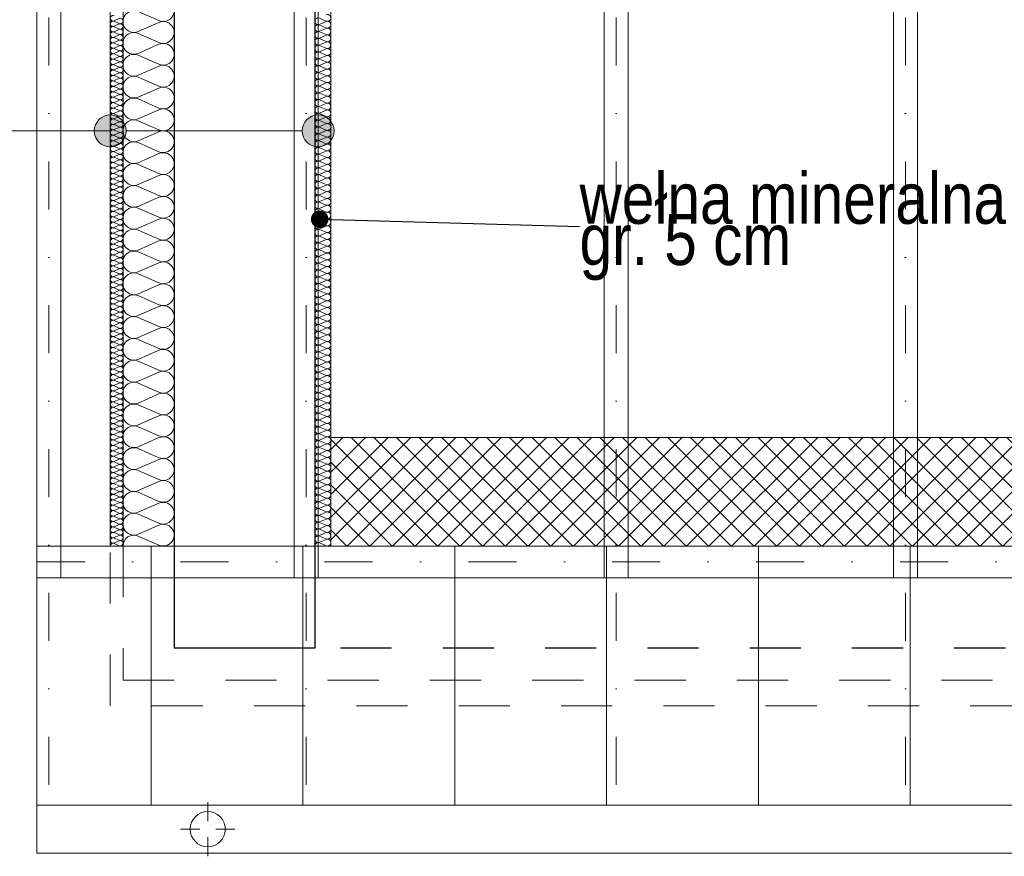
# Model space of a CAD drawing. Extents: x -558982 to 5119495, y -5290134 to 97908.
# Tile 249 of 256: x -430768 to -427688, y 76424 to 79042. Entities that reach past the tile are written whole.
import ezdxf

# ---------------------------------------------------------------- set-up
doc = ezdxf.new("R2010")
doc.units = 0
doc.header["$MEASUREMENT"] = 0
for name, pattern in [('Dot & Dashed', [450, 150, -150, 0, -150]), ('Hidden Line', [50, 25, -25]), ('Przerywana', [320, 160, -160])]:
    doc.linetypes.add(name, pattern=pattern)
doc.layers.get('0').update_dxf_attribs({"color": 252})
for name, color, linetype, lineweight in [('Arch dachowki_Nr_Pióra__81', 252, 'Continuous', 9), ('Arch ocieplenie_Nr_Pióra__9', 252, 'Continuous', 13), ('Arch opisy_Nr_Pióra__21', 252, 'Continuous', 9), ('Arch wykończenie_Nr_Pióra__3', 252, 'Continuous', 18), ('arch wypelnienia_Nr_Pióra__2', 252, 'Continuous', 13), ('INWENT DACH_Nr_Pióra__21', 252, 'Continuous', 9), ('Inwent Izolacje_Nr_Pióra__2', 252, 'Continuous', 13), ('Inwent Izolacje_Nr_Pióra__44', 252, 'Continuous', 13), ('INWENT KONST. DREWNIANA_Nr_Pióra__2', 252, 'Continuous', 13), ('INWENT KONST. DREWNIANA_Nr_Pióra__21', 252, 'Continuous', 9), ('INWENT RURY SPUSTOWE_Nr_Pióra__21', 252, 'Continuous', 9), ('INWENT.ŚCIANY_Nr_Pióra__1', 252, 'Continuous', 25), ('INWENT.ŚCIANY_Nr_Pióra__2', 252, 'Continuous', 13)]:
    doc.layers.add(name, color=color, linetype=linetype, lineweight=lineweight)
for name, color, linetype in [('Arch ocieplenie', 252, 'Continuous'), ('Arch opisy', 252, 'Continuous'), ('Inwent Izolacje', 252, 'Continuous')]:
    doc.layers.add(name, color=color, linetype=linetype)
doc.styles.add('GENERATED_STYLE_4', font='ARIALN.TTF')
doc.dimstyles.new('GENERATED_STYLE__7', dxfattribs={"dimtxt": 0.18, "dimasz": 109.44, "dimexe": 0.18, "dimexo": 0.0625, "dimgap": 0.09, "dimtad": 0, "dimtih": 1, "dimtoh": 1, "dimdec": 4, "dimzin": 0, "dimdsep": 46, "dimcen": 0.09, "dimadec": 0, "dimazin": 0, "dimtfac": 1, "dimtdec": 4, "dimtmove": 0, "dimatfit": 3, "dimldrblk": 'ARROWHEAD_11', "dimfxl": 1, "dimtolj": 1, "dimtzin": 0, "dimarcsym": 0})

# ---------------------------------------------------------------- blocks, each defined once
blk = doc.blocks.new('Izolacja cieplna 14_229', base_point=(-430484.9, 97267.6))
at = {"layer": 'Arch ocieplenie_Nr_Pióra__9', "linetype": 'Continuous'}
for p, q in [((-430456.9, 94883.4), (-430473, 94876.3)), ((-430473, 94874.8), (-430456.9, 94867.8)), ((-430456.9, 94866.3), (-430473, 94859.2)), ((-430473, 94857.8), (-430456.9, 94850.7)), ((-430456.9, 94849.3), (-430473, 94842.2)), ((-430473, 94840.8), (-430456.9, 94833.7)), ((-430456.9, 94832.3), (-430473, 94825.2)), ((-430473, 94823.8), (-430456.9, 94816.7)), ((-430456.9, 94815.3), (-430473, 94808.2)), ((-430473, 94806.7), (-430456.9, 94799.7)), ((-430456.9, 94798.2), (-430473, 94791.1)), ((-430473, 94789.7), (-430456.9, 94782.6)), ((-430456.9, 94781.2), (-430473, 94774.1)), ((-430473, 94772.7), (-430456.9, 94765.6)), ((-430456.9, 94764.2), (-430473, 94757.1)), ((-430473, 94755.7), (-430456.9, 94748.6)), ((-430456.9, 94747.1), (-430473, 94740.1)), ((-430473, 94738.6), (-430456.9, 94731.6)), ((-430456.9, 94730.1), (-430473, 94723)), ((-430473, 94721.6), (-430456.9, 94714.5)), ((-430456.9, 94713.1), (-430473, 94706)), ((-430473, 94704.6), (-430456.9, 94697.5)), ((-430456.9, 94696.1), (-430473, 94689)), ((-430473, 94687.6), (-430456.9, 94680.5)), ((-430456.9, 94679), (-430473, 94672)), ((-430473, 94670.5), (-430456.9, 94663.5)), ((-430456.9, 94662), (-430473, 94654.9)), ((-430473, 94653.5), (-430456.9, 94646.4)), ((-430456.9, 94645), (-430473, 94637.9)), ((-430473, 94636.5), (-430456.9, 94629.4)), ((-430456.9, 94628), (-430473, 94620.9)), ((-430473, 94619.5), (-430456.9, 94612.4)), ((-430456.9, 94610.9), (-430473, 94603.9)), ((-430473, 94602.4), (-430456.9, 94595.4)), ((-430456.9, 94593.9), (-430473, 94586.8)), ((-430473, 94585.4), (-430456.9, 94578.3)), ((-430456.9, 94576.9), (-430473, 94569.8)), ((-430473, 94568.4), (-430456.9, 94561.3)), ((-430456.9, 94559.9), (-430473, 94552.8)), ((-430473, 94551.4), (-430456.9, 94544.3)), ((-430456.9, 94542.8), (-430473, 94535.8)), ((-430473, 94534.3), (-430456.9, 94527.3)), ((-430456.9, 94525.8), (-430473, 94518.7)), ((-430473, 94517.3), (-430456.9, 94510.2)), ((-430456.9, 94508.8), (-430473, 94501.7)), ((-430473, 94500.3), (-430456.9, 94493.2)), ((-430456.9, 94491.8), (-430473, 94484.7)), ((-430473, 94483.3), (-430456.9, 94476.2)), ((-430456.9, 94474.7), (-430473, 94467.7)), ((-430473, 94466.2), (-430456.9, 94459.1)), ((-430456.9, 94457.7), (-430473, 94450.6)), ((-430473, 94449.2), (-430456.9, 94442.1)), ((-430456.9, 94440.7), (-430473, 94433.6)), ((-430473, 94432.2), (-430456.9, 94425.1)), ((-430456.9, 94423.7), (-430473, 94416.6)), ((-430473, 94415.2), (-430456.9, 94408.1)), ((-430456.9, 94406.6), (-430473, 94399.6)), ((-430473, 94398.1), (-430456.9, 94391)), ((-430456.9, 94389.6), (-430473, 94382.5)), ((-430473, 94381.1), (-430456.9, 94374)), ((-430456.9, 94372.6), (-430473, 94365.5)), ((-430473, 94364.1), (-430456.9, 94357)), ((-430456.9, 94355.6), (-430473, 94348.5)), ((-430473, 94347.1), (-430456.9, 94340)), ((-430456.9, 94338.5), (-430473, 94331.5)), ((-430473, 94330), (-430456.9, 94322.9)), ((-430456.9, 94321.5), (-430473, 94314.4)), ((-430473, 94313), (-430456.9, 94305.9)), ((-430456.9, 94304.5), (-430473, 94297.4)), ((-430473, 94296), (-430456.9, 94288.9)), ((-430456.9, 94287.5), (-430473, 94280.4)), ((-430473, 94279), (-430456.9, 94271.9)), ((-430456.9, 94270.4), (-430473, 94263.4)), ((-430473, 94261.9), (-430456.9, 94254.8)), ((-430456.9, 94253.4), (-430473, 94246.3)), ((-430473, 94244.9), (-430456.9, 94237.8)), ((-430456.9, 94236.4), (-430473, 94229.3)), ((-430473, 94227.9), (-430456.9, 94220.8)), ((-430456.9, 94219.4), (-430473, 94212.3)), ((-430473, 94210.9), (-430456.9, 94203.8)), ((-430456.9, 94202.3), (-430473, 94195.3)), ((-430473, 94193.8), (-430456.9, 94186.7)), ((-430456.9, 94185.3), (-430473, 94178.2)), ((-430473, 94176.8), (-430456.9, 94169.7)), ((-430456.9, 94168.3), (-430473, 94161.2)), ((-430473, 94159.8), (-430456.9, 94152.7)), ((-430456.9, 94151.3), (-430473, 94144.2)), ((-430473, 94142.8), (-430456.9, 94135.7)), ((-430456.9, 94134.2), (-430473, 94127.2)), ((-430473, 94125.7), (-430456.9, 94118.6)), ((-430456.9, 94117.2), (-430473, 94110.1)), ((-430473, 94108.7), (-430456.9, 94101.6)), ((-430456.9, 94100.2), (-430473, 94093.1)), ((-430473, 94091.7), (-430456.9, 94084.6)), ((-430456.9, 94083.2), (-430473, 94076.1)), ((-430473, 94074.6), (-430456.9, 94067.6)), ((-430456.9, 94066.1), (-430473, 94059.1)), ((-430473, 94057.6), (-430456.9, 94050.5)), ((-430456.9, 94049.1), (-430473, 94042)), ((-430473, 94040.6), (-430456.9, 94033.5)), ((-430456.9, 94032.1), (-430473, 94025)), ((-430473, 94023.6), (-430456.9, 94016.5)), ((-430456.9, 94015.1), (-430473, 94008)), ((-430473, 94006.5), (-430456.9, 93999.5)), ((-430456.9, 93998), (-430473, 93991)), ((-430473, 93989.5), (-430456.9, 93982.4)), ((-430456.9, 93981), (-430473, 93973.9)), ((-430473, 93972.5), (-430456.9, 93965.4)), ((-430456.9, 93964), (-430473, 93956.9)), ((-430473, 93955.5), (-430456.9, 93948.4)), ((-430456.9, 93947), (-430473, 93939.9)), ((-430473, 93938.4), (-430456.9, 93931.4)), ((-430456.9, 93929.9), (-430473, 93922.9)), ((-430473, 93921.4), (-430456.9, 93914.3)), ((-430456.9, 93912.9), (-430473, 93905.8)), ((-430473, 93904.4), (-430456.9, 93897.3)), ((-430456.9, 93895.9), (-430473, 93888.8)), ((-430473, 93887.4), (-430456.9, 93880.3)), ((-430456.9, 93878.9), (-430473, 93871.8)), ((-430473, 93870.3), (-430456.9, 93863.3)), ((-430456.9, 93861.8), (-430473, 93854.8)), ((-430473, 93853.3), (-430456.9, 93846.2)), ((-430456.9, 93844.8), (-430473, 93837.7)), ((-430473, 93836.3), (-430456.9, 93829.2)), ((-430456.9, 93827.8), (-430473, 93820.7)), ((-430473, 93819.3), (-430456.9, 93812.2)), ((-430456.9, 93810.8), (-430473, 93803.7)), ((-430473, 93802.2), (-430456.9, 93795.2)), ((-430456.9, 93793.7), (-430473, 93786.6)), ((-430473, 93785.2), (-430456.9, 93778.1)), ((-430456.9, 93776.7), (-430473, 93769.6)), ((-430473, 93768.2), (-430456.9, 93761.1)), ((-430456.9, 93759.7), (-430473, 93752.6)), ((-430473, 93751.2), (-430456.9, 93744.1)), ((-430456.9, 93742.7), (-430473, 93735.6)), ((-430473, 93734.1), (-430456.9, 93727.1)), ((-430456.9, 93725.6), (-430473, 93718.5)), ((-430473, 93717.1), (-430456.9, 93710)), ((-430456.9, 93708.6), (-430473, 93701.5)), ((-430473, 93700.1), (-430456.9, 93693)), ((-430456.9, 93691.6), (-430473, 93684.5)), ((-430473, 93683.1), (-430456.9, 93676)), ((-430456.9, 93674.6), (-430473, 93667.5)), ((-430473, 93666), (-430456.9, 93659)), ((-430456.9, 93657.5), (-430473, 93650.4)), ((-430473, 93649), (-430456.9, 93641.9)), ((-430456.9, 93640.5), (-430473, 93633.4)), ((-430473, 93632), (-430456.9, 93624.9)), ((-430456.9, 93623.5), (-430473, 93616.4)), ((-430473, 93615), (-430456.9, 93607.9)), ((-430456.9, 93606.5), (-430473, 93599.4)), ((-430473, 93597.9), (-430456.9, 93590.9)), ((-430456.9, 93589.4), (-430473, 93582.3)), ((-430473, 93580.9), (-430456.9, 93573.8)), ((-430456.9, 93572.4), (-430473, 93565.3)), ((-430473, 93563.9), (-430456.9, 93556.8)), ((-430456.9, 93555.4), (-430473, 93548.3)), ((-430473, 93546.9), (-430456.9, 93539.8)), ((-430456.9, 93538.4), (-430473, 93531.3)), ((-430473, 93529.8), (-430456.9, 93522.8)), ((-430456.9, 93521.3), (-430473, 93514.2)), ((-430473, 93512.8), (-430456.9, 93505.7)), ((-430456.9, 93504.3), (-430473, 93497.2)), ((-430473, 93495.8), (-430456.9, 93488.7)), ((-430456.9, 93487.3), (-430473, 93480.2)), ((-430473, 93478.8), (-430456.9, 93471.7)), ((-430456.9, 93470.3), (-430473, 93463.2)), ((-430473, 93461.7), (-430456.9, 93454.7)), ((-430456.9, 93453.2), (-430473, 93446.1)), ((-430473, 93444.7), (-430456.9, 93437.6)), ((-430456.9, 93436.2), (-430473, 93429.1)), ((-430473, 93427.7), (-430456.9, 93420.6)), ((-430456.9, 93419.2), (-430473, 93412.1)), ((-430473, 93410.7), (-430456.9, 93403.6)), ((-430456.9, 93402.1), (-430473, 93395.1)), ((-430473, 93393.6), (-430456.9, 93386.6)), ((-430456.9, 93385.1), (-430473, 93378)), ((-430473, 93376.6), (-430456.9, 93369.5)), ((-430456.9, 93368.1), (-430473, 93361)), ((-430473, 93359.6), (-430456.9, 93352.5)), ((-430456.9, 93351.1), (-430473, 93344)), ((-430473, 93342.6), (-430456.9, 93335.5)), ((-430456.9, 93334), (-430473, 93327)), ((-430473, 93325.5), (-430456.9, 93318.5)), ((-430456.9, 93317), (-430473, 93309.9)), ((-430473, 93308.5), (-430456.9, 93301.4)), ((-430456.9, 93300), (-430473, 93292.9)), ((-430473, 93291.5), (-430456.9, 93284.4)), ((-430456.9, 93283), (-430473, 93275.9)), ((-430473, 93274.5), (-430456.9, 93267.4)), ((-430456.9, 93265.9), (-430473, 93258.9)), ((-430473, 93257.4), (-430456.9, 93250.4)), ((-430456.9, 93248.9), (-430473, 93241.8)), ((-430473, 93240.4), (-430456.9, 93233.3))]:
    blk.add_line(p, q, dxfattribs=at)
for centre, start_param, end_param in [((-430476.4, 94884.1), 2.7288, 6.695979), ((-430476.4, 94867), 2.7288, 6.695979), ((-430476.4, 94850), 2.7288, 6.695979), ((-430453.5, 94875.6), 5.870392, 9.837571), ((-430453.5, 94858.5), 5.870392, 9.837571), ((-430476.4, 94833), 2.7288, 6.695979), ((-430476.4, 94816), 2.7288, 6.695979), ((-430453.5, 94841.5), 5.870392, 9.837571), ((-430453.5, 94824.5), 5.870392, 9.837571), ((-430476.4, 94798.9), 2.7288, 6.695979), ((-430453.5, 94807.5), 5.870392, 9.837571), ((-430453.5, 94790.4), 5.870392, 9.837571), ((-430476.4, 94781.9), 2.7288, 6.695979), ((-430476.4, 94764.9), 2.7288, 6.695979), ((-430453.5, 94773.4), 5.870392, 9.837571), ((-430453.5, 94756.4), 5.870392, 9.837571), ((-430476.4, 94747.9), 2.7288, 6.695979), ((-430476.4, 94730.8), 2.7288, 6.695979), ((-430453.5, 94739.4), 5.870392, 9.837571), ((-430476.4, 94713.8), 2.7288, 6.695979), ((-430476.4, 94696.8), 2.7288, 6.695979), ((-430453.5, 94722.3), 5.870392, 9.837571), ((-430453.5, 94705.3), 5.870392, 9.837571), ((-430476.4, 94679.8), 2.7288, 6.695979), ((-430476.4, 94662.7), 2.7288, 6.695979), ((-430453.5, 94688.3), 5.870392, 9.837571), ((-430453.5, 94671.3), 5.870392, 9.837571), ((-430476.4, 94645.7), 2.7288, 6.695979), ((-430453.5, 94654.2), 5.870392, 9.837571), ((-430453.5, 94637.2), 5.870392, 9.837571), ((-430476.4, 94628.7), 2.7288, 6.695979), ((-430476.4, 94611.7), 2.7288, 6.695979), ((-430453.5, 94620.2), 5.870392, 9.837571), ((-430453.5, 94603.1), 5.870392, 9.837571), ((-430476.4, 94594.6), 2.7288, 6.695979), ((-430476.4, 94577.6), 2.7288, 6.695979), ((-430453.5, 94586.1), 5.870392, 9.837571), ((-430476.4, 94560.6), 2.7288, 6.695979), ((-430476.4, 94543.6), 2.7288, 6.695979), ((-430453.5, 94569.1), 5.870392, 9.837571), ((-430453.5, 94552.1), 5.870392, 9.837571), ((-430476.4, 94526.5), 2.7288, 6.695979), ((-430476.4, 94509.5), 2.7288, 6.695979), ((-430453.5, 94535), 5.870392, 9.837571), ((-430453.5, 94518), 5.870392, 9.837571), ((-430476.4, 94492.5), 2.7288, 6.695979), ((-430453.5, 94501), 5.870392, 9.837571), ((-430453.5, 94484), 5.870392, 9.837571), ((-430476.4, 94475.5), 2.7288, 6.695979), ((-430476.4, 94458.4), 2.7288, 6.695979), ((-430453.5, 94466.9), 5.870392, 9.837571), ((-430453.5, 94449.9), 5.870392, 9.837571), ((-430476.4, 94441.4), 2.7288, 6.695979), ((-430476.4, 94424.4), 2.7288, 6.695979), ((-430453.5, 94432.9), 5.870392, 9.837571), ((-430453.5, 94415.9), 5.870392, 9.837571), ((-430476.4, 94407.4), 2.7288, 6.695979), ((-430476.4, 94390.3), 2.7288, 6.695979), ((-430453.5, 94398.8), 5.870392, 9.837571), ((-430476.4, 94373.3), 2.7288, 6.695979), ((-430476.4, 94356.3), 2.7288, 6.695979), ((-430453.5, 94381.8), 5.870392, 9.837571), ((-430453.5, 94364.8), 5.870392, 9.837571), ((-430476.4, 94339.3), 2.7288, 6.695979), ((-430453.5, 94347.8), 5.870392, 9.837571), ((-430453.5, 94330.7), 5.870392, 9.837571), ((-430476.4, 94322.2), 2.7288, 6.695979), ((-430476.4, 94305.2), 2.7288, 6.695979), ((-430453.5, 94313.7), 5.870392, 9.837571), ((-430453.5, 94296.7), 5.870392, 9.837571), ((-430476.4, 94288.2), 2.7288, 6.695979), ((-430476.4, 94271.2), 2.7288, 6.695979), ((-430453.5, 94279.7), 5.870392, 9.837571), ((-430453.5, 94262.6), 5.870392, 9.837571), ((-430476.4, 94254.1), 2.7288, 6.695979), ((-430476.4, 94237.1), 2.7288, 6.695979), ((-430453.5, 94245.6), 5.870392, 9.837571), ((-430476.4, 94220.1), 2.7288, 6.695979), ((-430476.4, 94203.1), 2.7288, 6.695979), ((-430453.5, 94228.6), 5.870392, 9.837571), ((-430453.5, 94211.6), 5.870392, 9.837571), ((-430476.4, 94186), 2.7288, 6.695979), ((-430453.5, 94194.5), 5.870392, 9.837571), ((-430453.5, 94177.5), 5.870392, 9.837571), ((-430476.4, 94169), 2.7288, 6.695979), ((-430476.4, 94152), 2.7288, 6.695979), ((-430453.5, 94160.5), 5.870392, 9.837571), ((-430453.5, 94143.5), 5.870392, 9.837571), ((-430476.4, 94135), 2.7288, 6.695979), ((-430476.4, 94117.9), 2.7288, 6.695979), ((-430453.5, 94126.4), 5.870392, 9.837571), ((-430453.5, 94109.4), 5.870392, 9.837571), ((-430476.4, 94100.9), 2.7288, 6.695979), ((-430476.4, 94083.9), 2.7288, 6.695979), ((-430453.5, 94092.4), 5.870392, 9.837571), ((-430476.4, 94066.9), 2.7288, 6.695979), ((-430476.4, 94049.8), 2.7288, 6.695979), ((-430453.5, 94075.4), 5.870392, 9.837571), ((-430453.5, 94058.3), 5.870392, 9.837571), ((-430476.4, 94032.8), 2.7288, 6.695979), ((-430476.4, 94015.8), 2.7288, 6.695979), ((-430453.5, 94041.3), 5.870392, 9.837571), ((-430453.5, 94024.3), 5.870392, 9.837571), ((-430476.4, 93998.8), 2.7288, 6.695979), ((-430453.5, 94007.3), 5.870392, 9.837571), ((-430453.5, 93990.2), 5.870392, 9.837571), ((-430476.4, 93981.7), 2.7288, 6.695979), ((-430476.4, 93964.7), 2.7288, 6.695979), ((-430453.5, 93973.2), 5.870392, 9.837571), ((-430453.5, 93956.2), 5.870392, 9.837571), ((-430476.4, 93947.7), 2.7288, 6.695979), ((-430476.4, 93930.6), 2.7288, 6.695979), ((-430453.5, 93939.2), 5.870392, 9.837571), ((-430476.4, 93913.6), 2.7288, 6.695979), ((-430476.4, 93896.6), 2.7288, 6.695979), ((-430453.5, 93922.1), 5.870392, 9.837571), ((-430453.5, 93905.1), 5.870392, 9.837571), ((-430476.4, 93879.6), 2.7288, 6.695979), ((-430476.4, 93862.5), 2.7288, 6.695979), ((-430453.5, 93888.1), 5.870392, 9.837571), ((-430453.5, 93871.1), 5.870392, 9.837571), ((-430476.4, 93845.5), 2.7288, 6.695979), ((-430453.5, 93854), 5.870392, 9.837571), ((-430453.5, 93837), 5.870392, 9.837571), ((-430476.4, 93828.5), 2.7288, 6.695979), ((-430476.4, 93811.5), 2.7288, 6.695979), ((-430453.5, 93820), 5.870392, 9.837571), ((-430453.5, 93803), 5.870392, 9.837571), ((-430476.4, 93794.4), 2.7288, 6.695979), ((-430476.4, 93777.4), 2.7288, 6.695979), ((-430453.5, 93785.9), 5.870392, 9.837571), ((-430453.5, 93768.9), 5.870392, 9.837571), ((-430476.4, 93760.4), 2.7288, 6.695979), ((-430476.4, 93743.4), 2.7288, 6.695979), ((-430453.5, 93751.9), 5.870392, 9.837571), ((-430476.4, 93726.3), 2.7288, 6.695979), ((-430476.4, 93709.3), 2.7288, 6.695979), ((-430453.5, 93734.9), 5.870392, 9.837571), ((-430453.5, 93717.8), 5.870392, 9.837571), ((-430476.4, 93692.3), 2.7288, 6.695979), ((-430453.5, 93700.8), 5.870392, 9.837571), ((-430453.5, 93683.8), 5.870392, 9.837571), ((-430476.4, 93675.3), 2.7288, 6.695979), ((-430476.4, 93658.2), 2.7288, 6.695979), ((-430453.5, 93666.8), 5.870392, 9.837571), ((-430453.5, 93649.7), 5.870392, 9.837571), ((-430476.4, 93641.2), 2.7288, 6.695979), ((-430476.4, 93624.2), 2.7288, 6.695979), ((-430453.5, 93632.7), 5.870392, 9.837571), ((-430453.5, 93615.7), 5.870392, 9.837571), ((-430476.4, 93607.2), 2.7288, 6.695979), ((-430476.4, 93590.1), 2.7288, 6.695979), ((-430453.5, 93598.7), 5.870392, 9.837571), ((-430476.4, 93573.1), 2.7288, 6.695979), ((-430476.4, 93556.1), 2.7288, 6.695979), ((-430453.5, 93581.6), 5.870392, 9.837571), ((-430453.5, 93564.6), 5.870392, 9.837571), ((-430476.4, 93539.1), 2.7288, 6.695979), ((-430453.5, 93547.6), 5.870392, 9.837571), ((-430453.5, 93530.6), 5.870392, 9.837571), ((-430476.4, 93522), 2.7288, 6.695979), ((-430476.4, 93505), 2.7288, 6.695979), ((-430453.5, 93513.5), 5.870392, 9.837571), ((-430453.5, 93496.5), 5.870392, 9.837571), ((-430476.4, 93488), 2.7288, 6.695979), ((-430476.4, 93471), 2.7288, 6.695979), ((-430453.5, 93479.5), 5.870392, 9.837571), ((-430453.5, 93462.5), 5.870392, 9.837571), ((-430476.4, 93453.9), 2.7288, 6.695979), ((-430476.4, 93436.9), 2.7288, 6.695979), ((-430453.5, 93445.4), 5.870392, 9.837571), ((-430476.4, 93419.9), 2.7288, 6.695979), ((-430476.4, 93402.9), 2.7288, 6.695979), ((-430453.5, 93428.4), 5.870392, 9.837571), ((-430453.5, 93411.4), 5.870392, 9.837571), ((-430476.4, 93385.8), 2.7288, 6.695979), ((-430476.4, 93368.8), 2.7288, 6.695979), ((-430453.5, 93394.4), 5.870392, 9.837571), ((-430453.5, 93377.3), 5.870392, 9.837571), ((-430476.4, 93351.8), 2.7288, 6.695979), ((-430453.5, 93360.3), 5.870392, 9.837571), ((-430453.5, 93343.3), 5.870392, 9.837571), ((-430476.4, 93334.8), 2.7288, 6.695979), ((-430476.4, 93317.7), 2.7288, 6.695979), ((-430453.5, 93326.3), 5.870392, 9.837571), ((-430453.5, 93309.2), 5.870392, 9.837571), ((-430476.4, 93300.7), 2.7288, 6.695979), ((-430476.4, 93283.7), 2.7288, 6.695979), ((-430453.5, 93292.2), 5.870392, 9.837571), ((-430476.4, 93266.7), 2.7288, 6.695979), ((-430476.4, 93249.6), 2.7288, 6.695979), ((-430453.5, 93275.2), 5.870392, 9.837571), ((-430453.5, 93258.1), 5.870392, 9.837571), ((-430476.4, 93232.6), 2.7288, 4.712389), ((-430453.5, 93241.1), 5.870392, 9.837571)]:
    blk.add_ellipse(centre, major_axis=(0, -8.51), ratio=0.99935, start_param=start_param, end_param=end_param, dxfattribs=at)
blk = doc.blocks.new('Izolacja cieplna 14_341', base_point=(-430444.9, 93232.6))
at = {"layer": 'Inwent Izolacje_Nr_Pióra__2', "linetype": 'Continuous'}
for p, q in [((-430332.6, 94876.8), (-430397.3, 94905.3)), ((-430397.3, 94842.6), (-430332.6, 94871.1)), ((-430332.6, 94808.4), (-430397.3, 94836.9)), ((-430397.3, 94774.3), (-430332.6, 94802.7)), ((-430332.6, 94740.1), (-430397.3, 94768.5)), ((-430397.3, 94705.9), (-430332.6, 94734.3)), ((-430332.6, 94671.7), (-430397.3, 94700.1)), ((-430397.3, 94637.5), (-430332.6, 94665.9)), ((-430332.6, 94603.3), (-430397.3, 94631.7)), ((-430397.3, 94569.1), (-430332.6, 94597.5)), ((-430332.6, 94534.9), (-430397.3, 94563.3)), ((-430397.3, 94500.7), (-430332.6, 94529.1)), ((-430332.6, 94466.5), (-430397.3, 94495)), ((-430397.3, 94432.3), (-430332.6, 94460.8)), ((-430332.6, 94398.1), (-430397.3, 94426.6)), ((-430397.3, 94363.9), (-430332.6, 94392.4)), ((-430332.6, 94329.7), (-430397.3, 94358.2)), ((-430397.3, 94295.5), (-430332.6, 94324)), ((-430332.6, 94261.3), (-430397.3, 94289.8)), ((-430397.3, 94227.1), (-430332.6, 94255.6)), ((-430332.6, 94192.9), (-430397.3, 94221.4)), ((-430397.3, 94158.7), (-430332.6, 94187.2)), ((-430332.6, 94124.6), (-430397.3, 94153)), ((-430397.3, 94090.4), (-430332.6, 94118.8)), ((-430332.6, 94056.2), (-430397.3, 94084.6)), ((-430397.3, 94022), (-430332.6, 94050.4)), ((-430332.6, 93987.8), (-430397.3, 94016.2)), ((-430397.3, 93953.6), (-430332.6, 93982)), ((-430332.6, 93919.4), (-430397.3, 93947.8)), ((-430397.3, 93885.2), (-430332.6, 93913.6)), ((-430332.6, 93851), (-430397.3, 93879.4)), ((-430397.3, 93816.8), (-430332.6, 93845.2)), ((-430332.6, 93782.6), (-430397.3, 93811.1)), ((-430397.3, 93748.4), (-430332.6, 93776.9)), ((-430332.6, 93714.2), (-430397.3, 93742.7)), ((-430397.3, 93680), (-430332.6, 93708.5)), ((-430332.6, 93645.8), (-430397.3, 93674.3)), ((-430397.3, 93611.6), (-430332.6, 93640.1)), ((-430332.6, 93577.4), (-430397.3, 93605.9)), ((-430397.3, 93543.2), (-430332.6, 93571.7)), ((-430332.6, 93509), (-430397.3, 93537.5)), ((-430397.3, 93474.8), (-430332.6, 93503.3)), ((-430332.6, 93440.7), (-430397.3, 93469.1)), ((-430397.3, 93406.5), (-430332.6, 93434.9)), ((-430332.6, 93372.3), (-430397.3, 93400.7)), ((-430397.3, 93338.1), (-430332.6, 93366.5)), ((-430332.6, 93303.9), (-430397.3, 93332.3)), ((-430397.3, 93269.7), (-430332.6, 93298.1)), ((-430332.6, 93235.5), (-430397.3, 93263.9))]:
    blk.add_line(p, q, dxfattribs=at)
for centre, start_param, end_param in [((-430319, 94908.2), 2.728799, 6.695979), ((-430410.9, 94874), 5.870392, 9.837571), ((-430319, 94839.8), 2.728799, 6.695979), ((-430410.9, 94805.6), 5.870392, 9.837571), ((-430319, 94771.4), 2.728799, 6.695979), ((-430410.9, 94737.2), 5.870392, 9.837571), ((-430319, 94703), 2.728799, 6.695979), ((-430410.9, 94668.8), 5.870392, 9.837571), ((-430319, 94634.6), 2.728799, 6.695979), ((-430410.9, 94600.4), 5.870392, 9.837571), ((-430319, 94566.2), 2.728799, 6.695979), ((-430410.9, 94532), 5.870392, 9.837571), ((-430319, 94497.8), 2.728799, 6.695979), ((-430410.9, 94463.6), 5.870392, 9.837571), ((-430319, 94429.4), 2.728799, 6.695979), ((-430410.9, 94395.2), 5.870392, 9.837571), ((-430319, 94361), 2.728799, 6.695979), ((-430410.9, 94326.8), 5.870392, 9.837571), ((-430319, 94292.7), 2.728799, 6.695979), ((-430410.9, 94258.5), 5.870392, 9.837571), ((-430319, 94224.3), 2.728799, 6.695979), ((-430410.9, 94190.1), 5.870392, 9.837571), ((-430319, 94155.9), 2.728799, 6.695979), ((-430410.9, 94121.7), 5.870392, 9.837571), ((-430319, 94087.5), 2.728799, 6.695979), ((-430410.9, 94053.3), 5.870392, 9.837571), ((-430319, 94019.1), 2.728799, 6.695979), ((-430410.9, 93984.9), 5.870392, 9.837571), ((-430319, 93950.7), 2.728799, 6.695979), ((-430410.9, 93916.5), 5.870392, 9.837571), ((-430319, 93882.3), 2.728799, 6.695979), ((-430410.9, 93848.1), 5.870392, 9.837571), ((-430319, 93813.9), 2.728799, 6.695979), ((-430410.9, 93779.7), 5.870392, 9.837571), ((-430319, 93745.5), 2.728799, 6.695979), ((-430410.9, 93711.3), 5.870392, 9.837571), ((-430319, 93677.1), 2.728799, 6.695979), ((-430410.9, 93642.9), 5.870392, 9.837571), ((-430319, 93608.8), 2.728799, 6.695979), ((-430410.9, 93574.6), 5.870392, 9.837571), ((-430319, 93540.4), 2.728799, 6.695979), ((-430410.9, 93506.2), 5.870392, 9.837571), ((-430319, 93472), 2.728799, 6.695979), ((-430410.9, 93437.8), 5.870392, 9.837571), ((-430319, 93403.6), 2.728799, 6.695979), ((-430410.9, 93369.4), 5.870392, 9.837571), ((-430319, 93335.2), 2.728799, 6.695979), ((-430410.9, 93301), 5.870392, 9.837571), ((-430319, 93266.8), 2.728799, 6.695979), ((-430410.9, 93232.6), 5.870392, 7.853982)]:
    blk.add_ellipse(centre, major_axis=(0, 34.2), ratio=0.995133, start_param=start_param, end_param=end_param, dxfattribs=at)
blk = doc.blocks.new('Izolacja cieplna 14_365', base_point=(-429844.9, 93232.6))
at = {"layer": 'Inwent Izolacje_Nr_Pióra__44', "linetype": 'Continuous'}
for p, q in [((-429809.8, 94875.6), (-429830, 94884.4)), ((-429830, 94864.9), (-429809.8, 94873.8)), ((-429809.8, 94854.2), (-429830, 94863.1)), ((-429830, 94843.6), (-429809.8, 94852.4)), ((-429809.8, 94832.9), (-429830, 94841.8)), ((-429830, 94822.2), (-429809.8, 94831.1)), ((-429809.8, 94811.6), (-429830, 94820.4)), ((-429830, 94800.9), (-429809.8, 94809.8)), ((-429809.8, 94790.3), (-429830, 94799.1)), ((-429830, 94779.6), (-429809.8, 94788.5)), ((-429809.8, 94768.9), (-429830, 94777.8)), ((-429830, 94758.3), (-429809.8, 94767.1)), ((-429809.8, 94747.6), (-429830, 94756.5)), ((-429830, 94736.9), (-429809.8, 94745.8)), ((-429809.8, 94726.3), (-429830, 94735.1)), ((-429830, 94715.6), (-429809.8, 94724.5)), ((-429809.8, 94705), (-429830, 94713.8)), ((-429830, 94694.3), (-429809.8, 94703.2)), ((-429809.8, 94683.6), (-429830, 94692.5)), ((-429830, 94673), (-429809.8, 94681.8)), ((-429809.8, 94662.3), (-429830, 94671.2)), ((-429830, 94651.6), (-429809.8, 94660.5)), ((-429809.8, 94641), (-429830, 94649.8)), ((-429830, 94630.3), (-429809.8, 94639.2)), ((-429809.8, 94619.7), (-429830, 94628.5)), ((-429830, 94609), (-429809.8, 94617.9)), ((-429809.8, 94598.3), (-429830, 94607.2)), ((-429830, 94587.7), (-429809.8, 94596.5)), ((-429809.8, 94577), (-429830, 94585.9)), ((-429830, 94566.3), (-429809.8, 94575.2)), ((-429809.8, 94555.7), (-429830, 94564.5)), ((-429830, 94545), (-429809.8, 94553.9)), ((-429809.8, 94534.3), (-429830, 94543.2)), ((-429830, 94523.7), (-429809.8, 94532.6)), ((-429809.8, 94513), (-429830, 94521.9)), ((-429830, 94502.4), (-429809.8, 94511.2)), ((-429809.8, 94491.7), (-429830, 94500.6)), ((-429830, 94481), (-429809.8, 94489.9)), ((-429809.8, 94470.4), (-429830, 94479.2)), ((-429830, 94459.7), (-429809.8, 94468.6)), ((-429809.8, 94449), (-429830, 94457.9)), ((-429830, 94438.4), (-429809.8, 94447.3)), ((-429809.8, 94427.7), (-429830, 94436.6)), ((-429830, 94417.1), (-429809.8, 94425.9)), ((-429809.8, 94406.4), (-429830, 94415.3)), ((-429830, 94395.7), (-429809.8, 94404.6)), ((-429809.8, 94385.1), (-429830, 94393.9)), ((-429830, 94374.4), (-429809.8, 94383.3)), ((-429809.8, 94363.7), (-429830, 94372.6)), ((-429830, 94353.1), (-429809.8, 94362)), ((-429809.8, 94342.4), (-429830, 94351.3)), ((-429830, 94331.8), (-429809.8, 94340.6)), ((-429809.8, 94321.1), (-429830, 94330)), ((-429830, 94310.4), (-429809.8, 94319.3)), ((-429809.8, 94299.8), (-429830, 94308.6)), ((-429830, 94289.1), (-429809.8, 94298)), ((-429809.8, 94278.4), (-429830, 94287.3)), ((-429830, 94267.8), (-429809.8, 94276.7)), ((-429809.8, 94257.1), (-429830, 94266)), ((-429830, 94246.5), (-429809.8, 94255.3)), ((-429809.8, 94235.8), (-429830, 94244.7)), ((-429830, 94225.1), (-429809.8, 94234)), ((-429809.8, 94214.5), (-429830, 94223.3)), ((-429830, 94203.8), (-429809.8, 94212.7)), ((-429809.8, 94193.1), (-429830, 94202)), ((-429830, 94182.5), (-429809.8, 94191.4)), ((-429809.8, 94171.8), (-429830, 94180.7)), ((-429830, 94161.2), (-429809.8, 94170)), ((-429809.8, 94150.5), (-429830, 94159.4)), ((-429830, 94139.8), (-429809.8, 94148.7)), ((-429809.8, 94129.2), (-429830, 94138)), ((-429830, 94118.5), (-429809.8, 94127.4)), ((-429809.8, 94107.8), (-429830, 94116.7)), ((-429830, 94097.2), (-429809.8, 94106.1)), ((-429809.8, 94086.5), (-429830, 94095.4)), ((-429830, 94075.9), (-429809.8, 94084.7)), ((-429809.8, 94065.2), (-429830, 94074.1)), ((-429830, 94054.5), (-429809.8, 94063.4)), ((-429809.8, 94043.9), (-429830, 94052.7)), ((-429830, 94033.2), (-429809.8, 94042.1)), ((-429809.8, 94022.5), (-429830, 94031.4)), ((-429830, 94011.9), (-429809.8, 94020.8)), ((-429809.8, 94001.2), (-429830, 94010.1)), ((-429830, 93990.6), (-429809.8, 93999.4)), ((-429809.8, 93979.9), (-429830, 93988.8)), ((-429830, 93969.2), (-429809.8, 93978.1)), ((-429809.8, 93958.6), (-429830, 93967.4)), ((-429830, 93947.9), (-429809.8, 93956.8)), ((-429809.8, 93937.2), (-429830, 93946.1)), ((-429830, 93926.6), (-429809.8, 93935.4)), ((-429809.8, 93915.9), (-429830, 93924.8)), ((-429830, 93905.3), (-429809.8, 93914.1)), ((-429809.8, 93894.6), (-429830, 93903.5)), ((-429830, 93883.9), (-429809.8, 93892.8)), ((-429809.8, 93873.3), (-429830, 93882.1)), ((-429830, 93862.6), (-429809.8, 93871.5)), ((-429809.8, 93851.9), (-429830, 93860.8)), ((-429830, 93841.3), (-429809.8, 93850.1)), ((-429809.8, 93830.6), (-429830, 93839.5)), ((-429830, 93820), (-429809.8, 93828.8)), ((-429809.8, 93809.3), (-429830, 93818.2)), ((-429830, 93798.6), (-429809.8, 93807.5)), ((-429809.8, 93788), (-429830, 93796.8)), ((-429830, 93777.3), (-429809.8, 93786.2)), ((-429809.8, 93766.6), (-429830, 93775.5)), ((-429830, 93756), (-429809.8, 93764.8)), ((-429809.8, 93745.3), (-429830, 93754.2)), ((-429830, 93734.7), (-429809.8, 93743.5)), ((-429809.8, 93724), (-429830, 93732.9)), ((-429830, 93713.3), (-429809.8, 93722.2)), ((-429809.8, 93702.7), (-429830, 93711.5)), ((-429830, 93692), (-429809.8, 93700.9)), ((-429809.8, 93681.3), (-429830, 93690.2)), ((-429830, 93670.7), (-429809.8, 93679.5)), ((-429809.8, 93660), (-429830, 93668.9)), ((-429830, 93649.3), (-429809.8, 93658.2)), ((-429809.8, 93638.7), (-429830, 93647.6)), ((-429830, 93628), (-429809.8, 93636.9)), ((-429809.8, 93617.4), (-429830, 93626.2)), ((-429830, 93606.7), (-429809.8, 93615.6)), ((-429809.8, 93596), (-429830, 93604.9)), ((-429830, 93585.4), (-429809.8, 93594.2)), ((-429809.8, 93574.7), (-429830, 93583.6)), ((-429830, 93564), (-429809.8, 93572.9)), ((-429809.8, 93553.4), (-429830, 93562.3)), ((-429830, 93542.7), (-429809.8, 93551.6)), ((-429809.8, 93532.1), (-429830, 93540.9)), ((-429830, 93521.4), (-429809.8, 93530.3)), ((-429809.8, 93510.7), (-429830, 93519.6)), ((-429830, 93500.1), (-429809.8, 93508.9)), ((-429809.8, 93489.4), (-429830, 93498.3)), ((-429830, 93478.7), (-429809.8, 93487.6)), ((-429809.8, 93468.1), (-429830, 93477)), ((-429830, 93457.4), (-429809.8, 93466.3)), ((-429809.8, 93446.8), (-429830, 93455.6)), ((-429830, 93436.1), (-429809.8, 93445)), ((-429809.8, 93425.4), (-429830, 93434.3)), ((-429830, 93414.8), (-429809.8, 93423.6)), ((-429809.8, 93404.1), (-429830, 93413)), ((-429830, 93393.4), (-429809.8, 93402.3)), ((-429809.8, 93382.8), (-429830, 93391.7)), ((-429830, 93372.1), (-429809.8, 93381)), ((-429809.8, 93361.5), (-429830, 93370.3)), ((-429830, 93350.8), (-429809.8, 93359.7)), ((-429809.8, 93340.1), (-429830, 93349)), ((-429830, 93329.5), (-429809.8, 93338.3)), ((-429809.8, 93318.8), (-429830, 93327.7)), ((-429830, 93308.1), (-429809.8, 93317)), ((-429809.8, 93297.5), (-429830, 93306.4)), ((-429830, 93286.8), (-429809.8, 93295.7)), ((-429809.8, 93276.2), (-429830, 93285)), ((-429830, 93265.5), (-429809.8, 93274.4)), ((-429809.8, 93254.8), (-429830, 93263.7)), ((-429830, 93244.2), (-429809.8, 93253)), ((-429809.8, 93233.5), (-429830, 93242.4))]:
    blk.add_line(p, q, dxfattribs=at)
for centre, start_param, end_param in [((-429805.6, 94885.3), 2.728799, 6.695979), ((-429834.3, 94874.7), 5.870392, 9.837571), ((-429834.3, 94853.3), 5.870392, 9.837571), ((-429805.6, 94864), 2.728799, 6.695979), ((-429834.3, 94832), 5.870392, 9.837571), ((-429805.6, 94842.7), 2.728799, 6.695979), ((-429805.6, 94821.3), 2.728799, 6.695979), ((-429834.3, 94810.7), 5.870392, 9.837571), ((-429834.3, 94789.4), 5.870392, 9.837571), ((-429805.6, 94800), 2.728799, 6.695979), ((-429834.3, 94768), 5.870392, 9.837571), ((-429805.6, 94778.7), 2.728799, 6.695979), ((-429805.6, 94757.4), 2.728799, 6.695979), ((-429834.3, 94746.7), 5.870392, 9.837571), ((-429834.3, 94725.4), 5.870392, 9.837571), ((-429805.6, 94736), 2.728799, 6.695979), ((-429834.3, 94704.1), 5.870392, 9.837571), ((-429805.6, 94714.7), 2.728799, 6.695979), ((-429805.6, 94693.4), 2.728799, 6.695979), ((-429834.3, 94682.7), 5.870392, 9.837571), ((-429834.3, 94661.4), 5.870392, 9.837571), ((-429805.6, 94672.1), 2.728799, 6.695979), ((-429834.3, 94640.1), 5.870392, 9.837571), ((-429805.6, 94650.7), 2.728799, 6.695979), ((-429805.6, 94629.4), 2.728799, 6.695979), ((-429834.3, 94618.8), 5.870392, 9.837571), ((-429805.6, 94608.1), 2.728799, 6.695979), ((-429834.3, 94597.4), 5.870392, 9.837571), ((-429834.3, 94576.1), 5.870392, 9.837571), ((-429805.6, 94586.8), 2.728799, 6.695979), ((-429834.3, 94554.8), 5.870392, 9.837571), ((-429805.6, 94565.4), 2.728799, 6.695979), ((-429805.6, 94544.1), 2.728799, 6.695979), ((-429834.3, 94533.5), 5.870392, 9.837571), ((-429834.3, 94512.1), 5.870392, 9.837571), ((-429805.6, 94522.8), 2.728799, 6.695979), ((-429834.3, 94490.8), 5.870392, 9.837571), ((-429805.6, 94501.5), 2.728799, 6.695979), ((-429805.6, 94480.1), 2.728799, 6.695979), ((-429834.3, 94469.5), 5.870392, 9.837571), ((-429834.3, 94448.2), 5.870392, 9.837571), ((-429805.6, 94458.8), 2.728799, 6.695979), ((-429834.3, 94426.8), 5.870392, 9.837571), ((-429805.6, 94437.5), 2.728799, 6.695979), ((-429805.6, 94416.2), 2.728799, 6.695979), ((-429834.3, 94405.5), 5.870392, 9.837571), ((-429834.3, 94384.2), 5.870392, 9.837571), ((-429805.6, 94394.8), 2.728799, 6.695979), ((-429834.3, 94362.9), 5.870392, 9.837571), ((-429805.6, 94373.5), 2.728799, 6.695979), ((-429805.6, 94352.2), 2.728799, 6.695979), ((-429834.3, 94341.5), 5.870392, 9.837571), ((-429805.6, 94330.9), 2.728799, 6.695979), ((-429834.3, 94320.2), 5.870392, 9.837571), ((-429834.3, 94298.9), 5.870392, 9.837571), ((-429805.6, 94309.5), 2.728799, 6.695979), ((-429834.3, 94277.5), 5.870392, 9.837571), ((-429805.6, 94288.2), 2.728799, 6.695979), ((-429805.6, 94266.9), 2.728799, 6.695979), ((-429834.3, 94256.2), 5.870392, 9.837571), ((-429834.3, 94234.9), 5.870392, 9.837571), ((-429805.6, 94245.6), 2.728799, 6.695979), ((-429834.3, 94213.6), 5.870392, 9.837571), ((-429805.6, 94224.2), 2.728799, 6.695979), ((-429805.6, 94202.9), 2.728799, 6.695979), ((-429834.3, 94192.2), 5.870392, 9.837571), ((-429834.3, 94170.9), 5.870392, 9.837571), ((-429805.6, 94181.6), 2.728799, 6.695979), ((-429834.3, 94149.6), 5.870392, 9.837571), ((-429805.6, 94160.3), 2.728799, 6.695979), ((-429805.6, 94138.9), 2.728799, 6.695979), ((-429834.3, 94128.3), 5.870392, 9.837571), ((-429834.3, 94106.9), 5.870392, 9.837571), ((-429805.6, 94117.6), 2.728799, 6.695979), ((-429834.3, 94085.6), 5.870392, 9.837571), ((-429805.6, 94096.3), 2.728799, 6.695979), ((-429805.6, 94075), 2.728799, 6.695979), ((-429834.3, 94064.3), 5.870392, 9.837571), ((-429805.6, 94053.6), 2.728799, 6.695979), ((-429834.3, 94043), 5.870392, 9.837571), ((-429834.3, 94021.6), 5.870392, 9.837571), ((-429805.6, 94032.3), 2.728799, 6.695979), ((-429834.3, 94000.3), 5.870392, 9.837571), ((-429805.6, 94011), 2.728799, 6.695979), ((-429805.6, 93989.7), 2.728799, 6.695979), ((-429834.3, 93979), 5.870392, 9.837571), ((-429834.3, 93957.7), 5.870392, 9.837571), ((-429805.6, 93968.3), 2.728799, 6.695979), ((-429834.3, 93936.3), 5.870392, 9.837571), ((-429805.6, 93947), 2.728799, 6.695979), ((-429805.6, 93925.7), 2.728799, 6.695979), ((-429834.3, 93915), 5.870392, 9.837571), ((-429834.3, 93893.7), 5.870392, 9.837571), ((-429805.6, 93904.4), 2.728799, 6.695979), ((-429834.3, 93872.4), 5.870392, 9.837571), ((-429805.6, 93883), 2.728799, 6.695979), ((-429805.6, 93861.7), 2.728799, 6.695979), ((-429834.3, 93851), 5.870392, 9.837571), ((-429834.3, 93829.7), 5.870392, 9.837571), ((-429805.6, 93840.4), 2.728799, 6.695979), ((-429834.3, 93808.4), 5.870392, 9.837571), ((-429805.6, 93819.1), 2.728799, 6.695979), ((-429805.6, 93797.7), 2.728799, 6.695979), ((-429834.3, 93787.1), 5.870392, 9.837571), ((-429805.6, 93776.4), 2.728799, 6.695979), ((-429834.3, 93765.7), 5.870392, 9.837571), ((-429834.3, 93744.4), 5.870392, 9.837571), ((-429805.6, 93755.1), 2.728799, 6.695979), ((-429834.3, 93723.1), 5.870392, 9.837571), ((-429805.6, 93733.8), 2.728799, 6.695979), ((-429805.6, 93712.4), 2.728799, 6.695979), ((-429834.3, 93701.8), 5.870392, 9.837571), ((-429834.3, 93680.4), 5.870392, 9.837571), ((-429805.6, 93691.1), 2.728799, 6.695979), ((-429834.3, 93659.1), 5.870392, 9.837571), ((-429805.6, 93669.8), 2.728799, 6.695979), ((-429805.6, 93648.5), 2.728799, 6.695979), ((-429834.3, 93637.8), 5.870392, 9.837571), ((-429834.3, 93616.5), 5.870392, 9.837571), ((-429805.6, 93627.1), 2.728799, 6.695979), ((-429834.3, 93595.1), 5.870392, 9.837571), ((-429805.6, 93605.8), 2.728799, 6.695979), ((-429805.6, 93584.5), 2.728799, 6.695979), ((-429834.3, 93573.8), 5.870392, 9.837571), ((-429834.3, 93552.5), 5.870392, 9.837571), ((-429805.6, 93563.2), 2.728799, 6.695979), ((-429834.3, 93531.2), 5.870392, 9.837571), ((-429805.6, 93541.8), 2.728799, 6.695979), ((-429805.6, 93520.5), 2.728799, 6.695979), ((-429834.3, 93509.8), 5.870392, 9.837571), ((-429805.6, 93499.2), 2.728799, 6.695979), ((-429834.3, 93488.5), 5.870392, 9.837571), ((-429834.3, 93467.2), 5.870392, 9.837571), ((-429805.6, 93477.9), 2.728799, 6.695979), ((-429834.3, 93445.9), 5.870392, 9.837571), ((-429805.6, 93456.5), 2.728799, 6.695979), ((-429805.6, 93435.2), 2.728799, 6.695979), ((-429834.3, 93424.5), 5.870392, 9.837571), ((-429834.3, 93403.2), 5.870392, 9.837571), ((-429805.6, 93413.9), 2.728799, 6.695979), ((-429834.3, 93381.9), 5.870392, 9.837571), ((-429805.6, 93392.6), 2.728799, 6.695979), ((-429805.6, 93371.2), 2.728799, 6.695979), ((-429834.3, 93360.6), 5.870392, 9.837571), ((-429834.3, 93339.2), 5.870392, 9.837571), ((-429805.6, 93349.9), 2.728799, 6.695979), ((-429834.3, 93317.9), 5.870392, 9.837571), ((-429805.6, 93328.6), 2.728799, 6.695979), ((-429805.6, 93307.2), 2.728799, 6.695979), ((-429834.3, 93296.6), 5.870392, 9.837571), ((-429834.3, 93275.3), 5.870392, 9.837571), ((-429805.6, 93285.9), 2.728799, 6.695979), ((-429834.3, 93253.9), 5.870392, 9.837571), ((-429805.6, 93264.6), 2.728799, 6.695979), ((-429805.6, 93243.3), 2.728799, 6.695979), ((-429834.3, 93232.6), 5.870392, 7.853982)]:
    blk.add_ellipse(centre, major_axis=(0, 10.7), ratio=0.997305, start_param=start_param, end_param=end_param, dxfattribs=at)
blk = doc.blocks.new('ARROWHEAD_11')
at = {"color": 0, "linetype": 'Continuous', "lineweight": 0}
blk.add_line((0, 0), (-1, 0), dxfattribs=at)
at = {"color": 0, "linetype": 'Continuous', "lineweight": 0, "const_width": 0.25, "flags": 128}
blk.add_lwpolyline([(-0.125, 0, 1), (0.125, 0, 1)], format="xyb", close=True, dxfattribs=at)
blk = doc.blocks.new('Linia_170', base_point=(-430484.9, 94531.7))
at = {"layer": 'Arch opisy_Nr_Pióra__21', "linetype": 'Continuous'}
blk.add_line((-430484.9, 94531.7), (-432564.7, 94531.7), dxfattribs=at)
blk.add_circle((-432864.7, 94531.7), 300, dxfattribs=at)
blk = doc.blocks.new('Linia_171', base_point=(-429834.9, 94531.7))
at = {"layer": 'Arch opisy_Nr_Pióra__21', "linetype": 'Continuous'}
for points in [[(-430434.9, 94531.7), (-430438.8, 94550.8), (-430449.6, 94567), (-430465.8, 94577.9), (-430484.9, 94581.7), (-430504.1, 94577.9), (-430520.3, 94567), (-430531.1, 94550.8), (-430534.9, 94531.7), (-430531.1, 94512.6), (-430520.3, 94496.3), (-430504.1, 94485.5), (-430484.9, 94481.7), (-430465.8, 94485.5), (-430449.6, 94496.3), (-430438.8, 94512.6)], [(-429784.9, 94531.7), (-429788.8, 94550.8), (-429799.6, 94567), (-429815.8, 94577.9), (-429834.9, 94581.7), (-429854.1, 94577.9), (-429870.3, 94567), (-429881.1, 94550.8), (-429884.9, 94531.7), (-429881.1, 94512.6), (-429870.3, 94496.3), (-429854.1, 94485.5), (-429834.9, 94481.7), (-429815.8, 94485.5), (-429799.6, 94496.3), (-429788.8, 94512.6)]]:
    blk.add_hatch(color=256, dxfattribs=at).paths.add_polyline_path(points, flags=0)
blk.add_line((-429884.9, 94531.7), (-430434.9, 94531.7), dxfattribs=at)
for centre in [(-430484.9, 94531.7), (-429834.9, 94531.7)]:
    blk.add_circle(centre, 50, dxfattribs=at)

msp = doc.modelspace()

# ---------------------------------------------------------------- hatches: boundary and pattern name
at = {"layer": 'arch wypelnienia_Nr_Pióra__2', "linetype": 'Continuous'}
h = msp.add_hatch(dxfattribs=at)
h.set_pattern_fill('Grid_5x5_Diagonal', color=252, style=0, pattern_type=2)
h.set_pattern_definition([(45, (0, -15837.553), (-35.355339, 35.355339), []), (135, (0, -15837.553), (35.355339, 35.355339), [])])
h.paths.add_polyline_path([(-415254.9, 77395.1), (-429794.9, 77395.1), (-429794.9, 77735.1), (-415254.9, 77735.1)], flags=0)

# ---------------------------------------------------------------- linework, layer by layer
at = {"layer": 'Arch dachowki_Nr_Pióra__81', "color": 252, "linetype": 'Continuous'}
for p, q in [((-430357.4, 76584), (-430357.4, 77395.1)), ((-429882.4, 76584), (-429882.4, 77395.1)), ((-429407.4, 76584), (-429407.4, 77395.1)), ((-428932.4, 76584), (-428932.4, 77395.1)), ((-428457.4, 76584), (-428457.4, 77395.1)), ((-427982.4, 76584), (-427982.4, 77395.1))]:
    msp.add_line(p, q, dxfattribs=at)
at = {"layer": 'Arch wykończenie_Nr_Pióra__3', "color": 252, "linetype": 'Continuous'}
for p, q in [((-430484.9, 77395.1), (-430484.9, 81430.1)), ((-429794.9, 80935.1), (-429794.9, 77395.1)), ((-415254.9, 77735.1), (-429794.9, 77735.1))]:
    msp.add_line(p, q, dxfattribs=at)
at = {"layer": 'Arch wykończenie_Nr_Pióra__3', "color": 252, "linetype": 'Przerywana'}
for p, q in [((-430484.9, 76895.1), (-430484.9, 77395.1)), ((-414514.9, 76895.1), (-430484.9, 76895.1))]:
    msp.add_line(p, q, dxfattribs=at)
at = {"layer": 'INWENT DACH_Nr_Pióra__21', "color": 252, "linetype": 'Hidden Line'}
msp.add_line((-430714.9, 77295.1), (-430714.9, 81165.1), dxfattribs=at)
at = {"layer": 'INWENT DACH_Nr_Pióra__21', "color": 252, "linetype": 'Continuous'}
for p, q in [((-430714.9, 76584), (-430714.9, 77395.1)), ((-430179.9, 76534), (-430179.9, 76594)), ((-414324.9, 76584), (-430714.9, 76584)), ((-430204.9, 76509), (-430264.9, 76509)), ((-430154.9, 76509), (-430094.9, 76509)), ((-430179.9, 76484), (-430179.9, 76424))]:
    msp.add_line(p, q, dxfattribs=at)
msp.add_circle((-430179.9, 76509), 55, dxfattribs=at)
at = {"layer": 'INWENT KONST. DREWNIANA_Nr_Pióra__2', "color": 252, "linetype": 'Continuous'}
for p, q in [((-430714.9, 77295.1), (-430714.9, 81165.1)), ((-430639.9, 77295.1), (-430639.9, 81165.1)), ((-429909.9, 77295.1), (-429909.9, 81165.1)), ((-429834.9, 77295.1), (-429834.9, 81165.1)), ((-428939.9, 77295.1), (-428939.9, 81165.1)), ((-428864.9, 77295.1), (-428864.9, 81165.1)), ((-428034.9, 77295.1), (-428034.9, 81165.1)), ((-427959.9, 77295.1), (-427959.9, 81165.1))]:
    msp.add_line(p, q, dxfattribs=at)
at = {"layer": 'INWENT KONST. DREWNIANA_Nr_Pióra__21', "color": 252, "linetype": 'Dot & Dashed'}
for p, q in [((-430677.4, 76648.1), (-430677.4, 81165.1)), ((-429872.4, 76648.1), (-429872.4, 81165.1)), ((-428902.4, 76648.1), (-428902.4, 81165.1)), ((-427997.4, 76648.1), (-427997.4, 81165.1)), ((-430714.9, 77345.1), (-414324.9, 77345.1))]:
    msp.add_line(p, q, dxfattribs=at)
at = {"layer": 'INWENT KONST. DREWNIANA_Nr_Pióra__21', "color": 252, "linetype": 'Continuous'}
for p, q in [((-430714.9, 77395.1), (-414324.9, 77395.1)), ((-430714.9, 77295.1), (-414324.9, 77295.1))]:
    msp.add_line(p, q, dxfattribs=at)
at = {"layer": 'INWENT RURY SPUSTOWE_Nr_Pióra__21', "color": 252, "linetype": 'Continuous'}
for p, q in [((-430714.9, 76434), (-430714.9, 76584)), ((-414324.9, 76434), (-430714.9, 76434))]:
    msp.add_line(p, q, dxfattribs=at)
at = {"layer": 'INWENT.ŚCIANY_Nr_Pióra__1', "color": 252, "linetype": 'Continuous'}
for p, q in [((-430284.9, 81385.1), (-430284.9, 77075.1)), ((-429844.9, 81115.1), (-429844.9, 77075.1)), ((-429844.9, 77075.1), (-430284.9, 77075.1))]:
    msp.add_line(p, q, dxfattribs=at)
at = {"layer": 'INWENT.ŚCIANY_Nr_Pióra__1', "color": 252, "linetype": 'Przerywana'}
msp.add_line((-415204.9, 77075.1), (-429844.9, 77075.1), dxfattribs=at)
at = {"layer": 'INWENT.ŚCIANY_Nr_Pióra__2', "color": 252, "linetype": 'Continuous'}
msp.add_line((-430444.9, 81430.1), (-430444.9, 77395.1), dxfattribs=at)
at = {"layer": 'INWENT.ŚCIANY_Nr_Pióra__2', "color": 252, "linetype": 'Przerywana'}
for p, q in [((-430444.9, 77395.1), (-430444.9, 76975.1)), ((-430444.9, 76975.1), (-414594.9, 76975.1))]:
    msp.add_line(p, q, dxfattribs=at)

# ---------------------------------------------------------------- block references
at = {"layer": 'Arch ocieplenie', "color": 252, "linetype": 'Continuous', "lineweight": 13}
msp.add_blockref('Izolacja cieplna 14_229', (-430484.9, 81430.1), dxfattribs=at)
at = {"layer": 'Arch opisy', "color": 252, "linetype": 'Continuous'}
for name, p in [('Linia_170', (-430484.9, 78694.1)), ('Linia_171', (-429834.9, 78694.1))]:
    msp.add_blockref(name, p, dxfattribs=at)
at = {"layer": 'Inwent Izolacje', "color": 252, "linetype": 'Continuous', "lineweight": 13}
for name, p in [('Izolacja cieplna 14_341', (-430444.9, 77395.1)), ('Izolacja cieplna 14_365', (-429844.9, 77395.1))]:
    msp.add_blockref(name, p, dxfattribs=at)

# ---------------------------------------------------------------- texts
at = {"layer": 'Arch opisy_Nr_Pióra__21', "color": 252, "linetype": 'Continuous', "insert": (-429017.1, 78394.9), "char_height": 160, "width": 1341.75, "attachment_point": 4, "line_spacing_factor": 0.483435, "style": 'GENERATED_STYLE_4'}
msp.add_mtext('{wełna mineralna\\Pgr. 5 cm}', dxfattribs=at)

# ---------------------------------------------------------------- leaders
at = {"layer": 'Arch opisy_Nr_Pióra__21', "color": 252, "linetype": 'Continuous', "annotation_type": 0, "has_hookline": 1, "hookline_direction": 0, "text_width": 1326.3}
msp.add_leader([(-429829.9, 78417.8), (-429017.2, 78394.9)], dimstyle='GENERATED_STYLE__7', dxfattribs=at)

doc.saveas('drawing.dxf')
